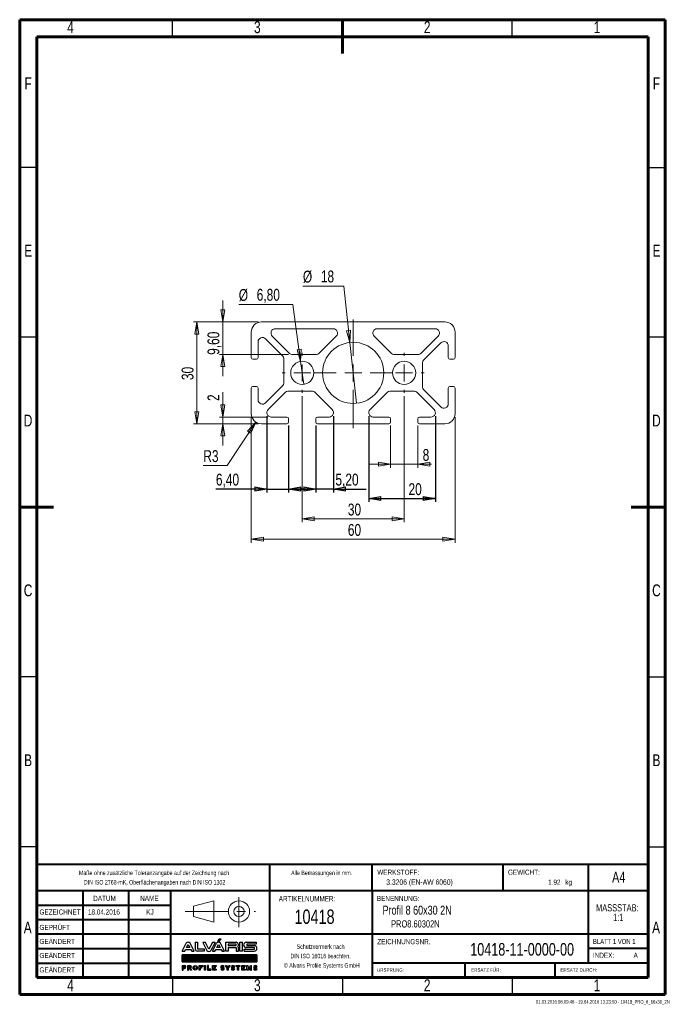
# Model space of a CAD drawing. Header units: millimetres. Extents: x 15 to 206, y 2 to 292.
import ezdxf

# ---------------------------------------------------------------- set-up
doc = ezdxf.new("R2010")
doc.units = ezdxf.units.MM
doc.header["$PDSIZE"] = -1
doc.linetypes.add('CENTERX2', pattern=[20.32, 12.7, -2.54, 2.54, -2.54])
for name, color, linetype in [('FORMAT', 7, 'Continuous'), ('GRAU', 8, 'Continuous'), ('SLD-0', 179, 'Continuous')]:
    doc.layers.add(name, color=color, linetype=linetype)
doc.styles.add('SLDTEXTSTYLE0', font='TXT', dxfattribs={"width": 0.75})
doc.styles.add('SLDTEXTSTYLE1', font='TXT', dxfattribs={"width": 0.692308})
doc.styles.add('SLDTEXTSTYLE2', font='TXT', dxfattribs={"width": 0.7})
doc.dimstyles.new('SLDDIMSTYLE0', dxfattribs={"dimtxt": 3.5, "dimasz": 3.556, "dimexe": 0, "dimexo": 0.0625, "dimgap": 0.875, "dimtad": 1, "dimrnd": 1e-09, "dimzin": 12, "dimdsep": 46, "dimtxsty": 'SLDTEXTSTYLE0', "dimblk1": 'CLOSED', "dimblk2": 'CLOSED', "dimsah": 1, "dimcen": 0.09, "dimadec": 0, "dimazin": 3, "dimtfac": 1, "dimtofl": 0, "dimtmove": 0, "dimatfit": 3, "dimldrblk": 'CLOSED', "dimfxl": 1, "dimfrac": 2, "dimtolj": 1, "dimtzin": 12, "dimarcsym": 0})
doc.dimstyles.new('SLDDIMSTYLE1', dxfattribs={"dimtxt": 3.5, "dimasz": 3.556, "dimexe": 0, "dimexo": 0.0625, "dimgap": 0.875, "dimtad": 1, "dimrnd": 1e-09, "dimzin": 12, "dimdsep": 46, "dimtxsty": 'SLDTEXTSTYLE0', "dimblk1": 'CLOSED', "dimblk2": 'CLOSED', "dimsah": 1, "dimcen": 0.09, "dimadec": 0, "dimazin": 3, "dimtfac": 1, "dimtmove": 0, "dimatfit": 0, "dimldrblk": 'CLOSED', "dimfxl": 1, "dimfrac": 2, "dimtolj": 1, "dimtzin": 12, "dimarcsym": 0})
doc.dimstyles.new('SLDDIMSTYLE2', dxfattribs={"dimtxt": 3.5, "dimasz": 3.556, "dimexe": 0, "dimexo": 0.0625, "dimgap": 0.875, "dimtad": 0, "dimtih": 1, "dimtoh": 1, "dimrnd": 1e-09, "dimzin": 12, "dimdsep": 46, "dimtxsty": 'SLDTEXTSTYLE0', "dimblk1": 'NONE', "dimblk2": 'CLOSED', "dimsah": 1, "dimcen": 0, "dimadec": 0, "dimazin": 3, "dimtfac": 1, "dimtmove": 0, "dimatfit": 3, "dimldrblk": 'NONE', "dimfxl": 1, "dimfrac": 2, "dimtolj": 1, "dimtzin": 12, "dimarcsym": 0})
doc.dimstyles.new('SLDDIMSTYLE3', dxfattribs={"dimtxt": 3.5, "dimasz": 3.556, "dimexe": 0, "dimexo": 0.0625, "dimgap": 0.875, "dimtad": 0, "dimtih": 1, "dimtoh": 1, "dimrnd": 1e-09, "dimzin": 12, "dimdsep": 46, "dimtxsty": 'SLDTEXTSTYLE0', "dimblk1": 'CLOSED', "dimblk2": 'CLOSED', "dimsah": 1, "dimcen": 0, "dimadec": 0, "dimazin": 3, "dimtfac": 1, "dimtofl": 0, "dimtmove": 0, "dimatfit": 3, "dimldrblk": 'CLOSED', "dimfxl": 1, "dimfrac": 2, "dimtolj": 1, "dimtzin": 12, "dimarcsym": 0})

# ---------------------------------------------------------------- blocks, each defined once
blk = doc.blocks.new('Block2')
at = {"color": 7, "linetype": 'Continuous', "lineweight": 0}
for p, q in [((276.07, 30.81), (282.06, 32.4)), ((282.06, 32.4), (282.06, 26.16)), ((276.07, 30.81), (276.07, 27.78)), ((276.07, 27.78), (282.06, 26.16))]:
    blk.add_line(p, q, dxfattribs=at)
at = {"color": 7, "linetype": 'CENTERX2', "lineweight": 0}
for p, q in [((289.49, 33.46), (289.49, 24.67)), ((273.66, 29.29), (294.36, 29.29))]:
    blk.add_line(p, q, dxfattribs=at)
at = {"color": 7, "linetype": 'Continuous', "lineweight": 0}
for radius in [3.12, 1.52]:
    blk.add_circle((289.49, 29.29), radius, dxfattribs=at)
blk.add_attdef('AUTOATTR7', (0, 0), '', height=1, dxfattribs=at)
blk = doc.blocks.new('ALVARIS-LOGO_BL1')
at = {"layer": 'SLD-0', "color": 2, "linetype": 'Continuous'}
for p, q in [((-368.6, 33.5), (-327.7, 110.4)), ((-325.1, 67.6), (-308.8, 98.1)), ((-308.8, 98.1), (-292.6, 67.6)), ((-249, 33.5), (-289.9, 110.4)), ((-239.9, 121.2), (-218.3, 121.2)), ((-239.9, 121.2), (-239.9, 55)), ((-218.3, 121.2), (-218.3, 55)), ((-139.8, 117.8), (-165.3, 117.8)), ((-165.3, 117.8), (-124.3, 40.9)), ((-105.4, 53.2), (-139.8, 117.8)), ((-71, 117.8), (-105.4, 53.2)), ((-45.6, 117.8), (-86.5, 40.9)), ((-71.1, 33.5), (-30.2, 110.4)), ((-45.6, 117.8), (-71, 117.8)), ((-27.6, 67.6), (-11.3, 98.1)), ((-18.5, 130.5), (-6, 152.4)), ((-18.5, 130.5), (-2.9, 130.5)), ((-11.3, 98.1), (4.9, 67.6)), ((-6, 152.4), (14.6, 152.4)), ((-2.9, 130.5), (14.6, 152.4)), ((48.5, 33.5), (7.6, 110.4)), ((59.3, 33.5), (59.3, 121.2)), ((59.3, 121.2), (161.1, 121.2)), ((82.2, 100.8), (82.2, 88)), ((161.1, 100.8), (82.2, 100.8)), ((161.1, 88), (161.1, 100.8)), ((198.5, 33.5), (198.5, 121.2)), ((198.5, 121.2), (224.9, 121.2)), ((224.9, 33.5), (224.9, 121.2)), ((260.8, 121.2), (359.8, 121.2)), ((359.8, 102.2), (267.3, 102.2)), ((267.3, 102.2), (267.3, 88)), ((359.8, 121.2), (359.8, 102.2)), ((-368.6, 33.5), (-343.2, 33.5)), ((-343.2, 33.5), (-335.2, 48.5)), ((-335.2, 48.5), (-282.4, 48.5)), ((-292.6, 67.6), (-325.1, 67.6)), ((-282.4, 48.5), (-274.4, 33.5)), ((-274.4, 33.5), (-249, 33.5)), ((-218.3, 55), (-151.8, 55)), ((-151.8, 33.5), (-218.3, 33.5)), ((-151.8, 55), (-151.8, 33.5)), ((-71.1, 33.5), (-45.7, 33.5)), ((-45.7, 33.5), (-37.7, 48.5)), ((-37.7, 48.5), (15.1, 48.5)), ((4.9, 67.6), (-27.6, 67.6)), ((15.1, 48.5), (23.1, 33.5)), ((23.1, 33.5), (48.5, 33.5)), ((82.2, 33.5), (59.3, 33.5)), ((82.2, 88), (161.1, 88)), ((82.2, 67.6), (82.2, 33.5)), ((82.2, 67.6), (161.1, 67.6)), ((161.1, 67.6), (161.1, 33.5)), ((161.1, 33.5), (184, 33.5)), ((184, 33.5), (184, 67.6)), ((224.9, 33.5), (198.5, 33.5)), ((241.1, 33.5), (241.1, 52.7)), ((241.1, 52.7), (341.3, 52.7)), ((241.1, 33.5), (340, 33.5)), ((341.3, 67.6), (260.8, 67.6)), ((267.3, 88), (340, 88)), ((341.3, 52.7), (341.3, 67.6)), ((-368.6, -1.7), (365.4, -1.7)), ((-368.6, -72.5), (-368.6, -1.7)), ((365.4, -1.7), (-368.6, -1.7)), ((-368.6, -1.7), (-368.6, -72.5)), ((-368.6, -71.5), (-298.8, -1.7)), ((-368.6, -67.5), (-302.8, -1.7)), ((-368.6, -63.6), (-306.7, -1.7)), ((-368.6, -59.6), (-310.7, -1.7)), ((-368.6, -55.7), (-314.6, -1.7)), ((-368.6, -51.7), (-318.6, -1.7)), ((-368.6, -47.8), (-322.5, -1.7)), ((-368.6, -43.8), (-326.5, -1.7)), ((-368.6, -39.9), (-330.5, -1.7)), ((-368.6, -35.9), (-334.4, -1.7)), ((-368.6, -31.9), (-338.4, -1.7)), ((-368.6, -28), (-342.3, -1.7)), ((-368.6, -24), (-346.3, -1.7)), ((-368.6, -20.1), (-350.2, -1.7)), ((-368.6, -16.1), (-354.2, -1.7)), ((-368.6, -12.2), (-358.1, -1.7)), ((-368.6, -8.2), (-362.1, -1.7)), ((-368.6, -4.3), (-366, -1.7)), ((365.4, -72.5), (-368.6, -72.5)), ((-368.6, -72.5), (365.4, -72.5)), ((-365.7, -72.5), (-294.9, -1.7)), ((-361.7, -72.5), (-290.9, -1.7)), ((-357.8, -72.5), (-287, -1.7)), ((-353.8, -72.5), (-283, -1.7)), ((-349.8, -72.5), (-279.1, -1.7)), ((-345.9, -72.5), (-275.1, -1.7)), ((-341.9, -72.5), (-271.2, -1.7)), ((-338, -72.5), (-267.2, -1.7)), ((-334, -72.5), (-263.2, -1.7)), ((-330.1, -72.5), (-259.3, -1.7)), ((-326.1, -72.5), (-255.3, -1.7)), ((-322.2, -72.5), (-251.4, -1.7)), ((-318.2, -72.5), (-247.4, -1.7)), ((-314.3, -72.5), (-243.5, -1.7)), ((-310.3, -72.5), (-239.5, -1.7)), ((-306.4, -72.5), (-235.6, -1.7)), ((-302.4, -72.5), (-231.6, -1.7)), ((-298.5, -72.5), (-227.7, -1.7)), ((-294.5, -72.5), (-223.7, -1.7)), ((-290.5, -72.5), (-219.8, -1.7)), ((-286.6, -72.5), (-215.8, -1.7)), ((-282.6, -72.5), (-211.8, -1.7)), ((-278.7, -72.5), (-207.9, -1.7)), ((-274.7, -72.5), (-203.9, -1.7)), ((-270.8, -72.5), (-200, -1.7)), ((-266.8, -72.5), (-196, -1.7)), ((-262.9, -72.5), (-192.1, -1.7)), ((-258.9, -72.5), (-188.1, -1.7)), ((-255, -72.5), (-184.2, -1.7)), ((-251, -72.5), (-180.2, -1.7)), ((-247.1, -72.5), (-176.3, -1.7)), ((-243.1, -72.5), (-172.3, -1.7)), ((-239.2, -72.5), (-168.4, -1.7)), ((-235.2, -72.5), (-164.4, -1.7)), ((-231.2, -72.5), (-160.5, -1.7)), ((-227.3, -72.5), (-156.5, -1.7)), ((-223.3, -72.5), (-152.5, -1.7)), ((-219.4, -72.5), (-148.6, -1.7)), ((-215.4, -72.5), (-144.6, -1.7)), ((-211.5, -72.5), (-140.7, -1.7)), ((-207.5, -72.5), (-136.7, -1.7)), ((-203.6, -72.5), (-132.8, -1.7)), ((-199.6, -72.5), (-128.8, -1.7)), ((-195.7, -72.5), (-124.9, -1.7)), ((-191.7, -72.5), (-120.9, -1.7)), ((-187.8, -72.5), (-117, -1.7)), ((-183.8, -72.5), (-113, -1.7)), ((-179.8, -72.5), (-109.1, -1.7)), ((-175.9, -72.5), (-105.1, -1.7)), ((-171.9, -72.5), (-101.2, -1.7)), ((-168, -72.5), (-97.2, -1.7)), ((-164, -72.5), (-93.2, -1.7)), ((-160.1, -72.5), (-89.3, -1.7)), ((-156.1, -72.5), (-85.3, -1.7)), ((-152.2, -72.5), (-81.4, -1.7)), ((-148.2, -72.5), (-77.4, -1.7)), ((-144.3, -72.5), (-73.5, -1.7)), ((-140.3, -72.5), (-69.5, -1.7)), ((-136.4, -72.5), (-65.6, -1.7)), ((-132.4, -72.5), (-61.6, -1.7)), ((-128.5, -72.5), (-57.7, -1.7)), ((-124.5, -72.5), (-53.7, -1.7)), ((-120.5, -72.5), (-49.8, -1.7)), ((-116.6, -72.5), (-45.8, -1.7)), ((-112.6, -72.5), (-41.8, -1.7)), ((-108.7, -72.5), (-37.9, -1.7)), ((-104.7, -72.5), (-33.9, -1.7)), ((-100.8, -72.5), (-30, -1.7)), ((-96.8, -72.5), (-26, -1.7)), ((-92.9, -72.5), (-22.1, -1.7)), ((-88.9, -72.5), (-18.1, -1.7)), ((-85, -72.5), (-14.2, -1.7)), ((-81, -72.5), (-10.2, -1.7)), ((-77.1, -72.5), (-6.3, -1.7)), ((-73.1, -72.5), (-2.3, -1.7)), ((-69.2, -72.5), (1.6, -1.7)), ((-65.2, -72.5), (5.6, -1.7)), ((-61.2, -72.5), (9.5, -1.7)), ((-57.3, -72.5), (13.5, -1.7)), ((-53.3, -72.5), (17.5, -1.7)), ((-49.4, -72.5), (21.4, -1.7)), ((-45.4, -72.5), (25.4, -1.7)), ((-41.5, -72.5), (29.3, -1.7)), ((-37.5, -72.5), (33.3, -1.7)), ((-33.6, -72.5), (37.2, -1.7)), ((-29.6, -72.5), (41.2, -1.7)), ((-25.7, -72.5), (45.1, -1.7)), ((-21.7, -72.5), (49.1, -1.7)), ((-17.8, -72.5), (53, -1.7)), ((-13.8, -72.5), (57, -1.7)), ((-9.8, -72.5), (60.9, -1.7)), ((-5.9, -72.5), (64.9, -1.7)), ((-1.9, -72.5), (68.8, -1.7)), ((2, -72.5), (72.8, -1.7)), ((6, -72.5), (76.8, -1.7)), ((9.9, -72.5), (80.7, -1.7)), ((13.9, -72.5), (84.7, -1.7)), ((17.8, -72.5), (88.6, -1.7)), ((21.8, -72.5), (92.6, -1.7)), ((25.7, -72.5), (96.5, -1.7)), ((29.7, -72.5), (100.5, -1.7)), ((33.6, -72.5), (104.4, -1.7)), ((37.6, -72.5), (108.4, -1.7)), ((41.5, -72.5), (112.3, -1.7)), ((45.5, -72.5), (116.3, -1.7)), ((49.5, -72.5), (120.2, -1.7)), ((53.4, -72.5), (124.2, -1.7)), ((57.4, -72.5), (128.1, -1.7)), ((61.3, -72.5), (132.1, -1.7)), ((65.3, -72.5), (136.1, -1.7)), ((69.2, -72.5), (140, -1.7)), ((73.2, -72.5), (144, -1.7)), ((77.1, -72.5), (147.9, -1.7)), ((81.1, -72.5), (151.9, -1.7)), ((85, -72.5), (155.8, -1.7)), ((89, -72.5), (159.8, -1.7)), ((92.9, -72.5), (163.7, -1.7)), ((96.9, -72.5), (167.7, -1.7)), ((100.8, -72.5), (171.6, -1.7)), ((104.8, -72.5), (175.6, -1.7)), ((108.8, -72.5), (179.5, -1.7)), ((112.7, -72.5), (183.5, -1.7)), ((116.7, -72.5), (187.5, -1.7)), ((120.6, -72.5), (191.4, -1.7)), ((124.6, -72.5), (195.4, -1.7)), ((128.5, -72.5), (199.3, -1.7)), ((132.5, -72.5), (203.3, -1.7)), ((136.4, -72.5), (207.2, -1.7)), ((140.4, -72.5), (211.2, -1.7)), ((144.3, -72.5), (215.1, -1.7)), ((148.3, -72.5), (219.1, -1.7)), ((152.2, -72.5), (223, -1.7)), ((156.2, -72.5), (227, -1.7)), ((160.1, -72.5), (230.9, -1.7)), ((164.1, -72.5), (234.9, -1.7)), ((168.1, -72.5), (238.8, -1.7)), ((172, -72.5), (242.8, -1.7)), ((176, -72.5), (246.8, -1.7)), ((179.9, -72.5), (250.7, -1.7)), ((183.9, -72.5), (254.7, -1.7)), ((187.8, -72.5), (258.6, -1.7)), ((191.8, -72.5), (262.6, -1.7)), ((195.7, -72.5), (266.5, -1.7)), ((199.7, -72.5), (270.5, -1.7)), ((203.6, -72.5), (274.4, -1.7)), ((207.6, -72.5), (278.4, -1.7)), ((211.5, -72.5), (282.3, -1.7)), ((215.5, -72.5), (286.3, -1.7)), ((219.5, -72.5), (290.2, -1.7)), ((223.4, -72.5), (294.2, -1.7)), ((227.4, -72.5), (298.1, -1.7)), ((231.3, -72.5), (302.1, -1.7)), ((235.3, -72.5), (306.1, -1.7)), ((239.2, -72.5), (310, -1.7)), ((243.2, -72.5), (314, -1.7)), ((247.1, -72.5), (317.9, -1.7)), ((251.1, -72.5), (321.9, -1.7)), ((255, -72.5), (325.8, -1.7)), ((259, -72.5), (329.8, -1.7)), ((262.9, -72.5), (333.7, -1.7)), ((266.9, -72.5), (337.7, -1.7)), ((270.8, -72.5), (341.6, -1.7)), ((274.8, -72.5), (345.6, -1.7)), ((278.8, -72.5), (349.5, -1.7)), ((282.7, -72.5), (353.5, -1.7)), ((286.7, -72.5), (357.5, -1.7)), ((290.6, -72.5), (361.4, -1.7)), ((294.6, -72.5), (365.4, -1.7)), ((298.5, -72.5), (365.4, -5.6)), ((302.5, -72.5), (365.4, -9.5)), ((306.4, -72.5), (365.4, -13.5)), ((310.4, -72.5), (365.4, -17.4)), ((314.3, -72.5), (365.4, -21.4)), ((318.3, -72.5), (365.4, -25.3)), ((322.2, -72.5), (365.4, -29.3)), ((326.2, -72.5), (365.4, -33.2)), ((330.1, -72.5), (365.4, -37.2)), ((334.1, -72.5), (365.4, -41.1)), ((338.1, -72.5), (365.4, -45.1)), ((342, -72.5), (365.4, -49.1)), ((346, -72.5), (365.4, -53)), ((349.9, -72.5), (365.4, -57)), ((353.9, -72.5), (365.4, -60.9)), ((357.8, -72.5), (365.4, -64.9)), ((361.8, -72.5), (365.4, -68.8)), ((365.4, -1.7), (365.4, -72.5)), ((365.4, -72.5), (365.4, -1.7)), ((-368.6, -108.1), (-368.6, -152.4)), ((-368.6, -108.1), (-345.2, -108.1)), ((-368.6, -152.4), (-359.4, -152.4)), ((-359.4, -127.2), (-359.4, -117.3)), ((-359.4, -117.3), (-346.2, -117.3)), ((-359.4, -127.2), (-346.2, -127.2)), ((-359.4, -152.4), (-359.4, -136.5)), ((-359.4, -136.5), (-345.2, -136.5)), ((-314.5, -108.1), (-314.5, -152.4)), ((-314.5, -108.1), (-291.1, -108.1)), ((-314.5, -152.4), (-305.3, -152.4)), ((-305.3, -127.2), (-305.3, -117.3)), ((-305.3, -117.3), (-292, -117.3)), ((-305.3, -127.2), (-292, -127.2)), ((-305.3, -152.4), (-305.3, -136.5)), ((-305.3, -136.5), (-295.3, -136.5)), ((-295.3, -136.5), (-286.5, -152.4)), ((-275, -152.4), (-286.5, -152.4)), ((-284.6, -134.9), (-275, -152.4)), ((-200.9, -108.1), (-166.2, -108.1)), ((-200.9, -152.4), (-200.9, -108.1)), ((-191.2, -152.4), (-200.9, -152.4)), ((-166.2, -117.3), (-191.2, -117.3)), ((-191.2, -117.3), (-191.2, -124.8)), ((-191.2, -124.8), (-176.7, -124.8)), ((-176.7, -133.5), (-191.2, -133.5)), ((-191.2, -133.5), (-191.2, -152.4)), ((-176.7, -124.8), (-176.7, -133.5)), ((-166.2, -108.1), (-166.2, -117.3)), ((-149.7, -108.1), (-140, -108.1)), ((-149.7, -152.4), (-149.7, -108.1)), ((-140, -152.4), (-149.7, -152.4)), ((-140, -108.1), (-140, -152.4)), ((-119.3, -108.1), (-119.3, -152.4)), ((-109.6, -108.1), (-119.3, -108.1)), ((-119.3, -152.4), (-85.2, -152.4)), ((-109.6, -142.7), (-109.6, -108.1)), ((-85.2, -142.7), (-109.6, -142.7)), ((-85.2, -152.4), (-85.2, -142.7)), ((-68.9, -152.4), (-68.9, -108.1)), ((-68.9, -108.1), (-35, -108.1)), ((-35, -152.4), (-68.9, -152.4)), ((-35, -117.3), (-58.9, -117.3)), ((-58.9, -117.3), (-58.9, -124.8)), ((-58.9, -124.8), (-45.3, -124.8)), ((-45.3, -132.9), (-58.9, -132.9)), ((-58.9, -132.9), (-58.9, -142.7)), ((-58.9, -142.7), (-35, -142.7)), ((-45.3, -124.8), (-45.3, -132.9)), ((-35, -108.1), (-35, -117.3)), ((-35, -142.7), (-35, -152.4)), ((17.6, -139.1), (10.3, -145.2)), ((27, -126.1), (28.9, -126.1)), ((27, -135.3), (28.9, -135.3)), ((38.3, -122.2), (45.7, -116.2)), ((55.9, -108.1), (67.4, -108.1)), ((74.5, -135.1), (55.9, -108.1)), ((67.4, -108.1), (79.2, -127.4)), ((74.5, -152.4), (74.5, -135.1)), ((83.9, -152.4), (74.5, -152.4)), ((79.2, -127.4), (91, -108.1)), ((102.5, -108.1), (83.9, -135.1)), ((83.9, -135.1), (83.9, -152.4)), ((91, -108.1), (102.5, -108.1)), ((120.4, -139.1), (113, -145.2)), ((129.8, -126.1), (131.6, -126.1)), ((129.8, -135.3), (131.6, -135.3)), ((141.1, -122.2), (148.4, -116.2)), ((161.8, -117.3), (161.8, -108.1)), ((161.8, -108.1), (199.3, -108.1)), ((175.8, -117.3), (161.8, -117.3)), ((175.8, -152.4), (175.8, -117.3)), ((185.6, -152.4), (175.8, -152.4)), ((199.3, -117.3), (185.6, -117.3)), ((185.6, -117.3), (185.6, -152.4)), ((199.3, -108.1), (199.3, -117.3)), ((216.2, -152.4), (216.2, -108.1)), ((216.2, -108.1), (250.1, -108.1)), ((250.1, -152.4), (216.2, -152.4)), ((250.1, -117.3), (226.2, -117.3)), ((226.2, -117.3), (226.2, -124.8)), ((226.2, -124.8), (239.8, -124.8)), ((239.8, -132.9), (226.2, -132.9)), ((226.2, -132.9), (226.2, -142.7)), ((226.2, -142.7), (250.1, -142.7)), ((239.8, -124.8), (239.8, -132.9)), ((250.1, -108.1), (250.1, -117.3)), ((250.1, -142.7), (250.1, -152.4)), ((268.4, -152.4), (268.4, -108.1)), ((268.4, -108.1), (278, -108.1)), ((278.4, -152.4), (268.4, -152.4)), ((291.1, -134.4), (278, -108.1)), ((278.4, -127.9), (291.1, -152.4)), ((278.4, -127.9), (278.4, -152.4)), ((291.1, -134.4), (304.2, -108.1)), ((303.8, -127.9), (291.1, -152.4)), ((303.8, -127.9), (303.8, -152.4)), ((303.8, -152.4), (313.8, -152.4)), ((304.2, -108.1), (313.8, -108.1)), ((313.8, -152.4), (313.8, -108.1)), ((340.6, -139.1), (333.2, -145.2)), ((350, -126.1), (351.9, -126.1)), ((350, -135.3), (351.9, -135.3)), ((361.3, -122.2), (368.6, -116.2))]:
    blk.add_line(p, q, dxfattribs=at)
for centre, radius, start, end in [((-308.8, 99.3), 21.9, 30.42764, 149.57236), ((-11.3, 99.3), 21.9, 30.42764, 149.57236), ((156.9, 94.5), 27, 321.76228, 80.96222), ((262.3, 94.4), 26.9, 93.03544, 266.96456), ((-218.3, 55), 21.6, 180, 270), ((-105.4, 52), 21.9, 210.42764, 329.57236), ((161, 61.2), 23.9, 15.46235, 43.90993), ((338.1, 60.7), 27.3, 273.93117, 86.06883), ((-346.2, -122.3), 4.96, 270, 90), ((-345.2, -122.3), 14.2, 270, 90), ((-292, -122.3), 4.96, 270, 90), ((-291.1, -122.3), 14.2, 297.02151, 90), ((28.9, -127.2), 16.5, 226.72744, 270.01421), ((27, -134.2), 16.5, 46.72744, 90.01421), ((131.6, -127.2), 16.5, 226.72744, 270.01421), ((129.8, -134.2), 16.5, 46.72744, 90.01421), ((351.9, -127.2), 16.5, 226.72744, 270.01421), ((350, -134.2), 16.5, 46.72744, 90.01421)]:
    blk.add_arc(centre, radius, start, end, dxfattribs=at)
for centre, major_axis, ratio in [((-239.3, -130.2), (0, 22.2), 0.948396), ((-239.3, -130.1), (0, 13.9), 0.802774)]:
    blk.add_ellipse(centre, major_axis=major_axis, ratio=ratio, dxfattribs=at)
for centre, major_axis, ratio, start_param, end_param in [((27, -122.1), (-16.6, 0), 0.794296, 4.712389, 7.853982), ((28.9, -139.2), (20.9, 0), 0.630369, 3.608164, 4.712389), ((27, -121.9), (-6.28, 0), 0.661774, 4.712389, 7.853982), ((27, -122.1), (-20.9, 0), 0.630369, 3.608164, 4.712389), ((28.9, -139.2), (16.6, 0), 0.794296, 4.712389, 7.853982), ((28.9, -139.5), (6.28, 0), 0.661774, 4.712389, 7.853982), ((129.8, -122.1), (-16.6, 0), 0.794296, 4.712389, 7.853982), ((131.6, -139.2), (20.9, 0), 0.630369, 3.608164, 4.712389), ((129.8, -121.9), (-6.28, 0), 0.661774, 4.712389, 7.853982), ((129.8, -122.1), (-20.9, 0), 0.630369, 3.608164, 4.712389), ((131.6, -139.2), (16.6, 0), 0.794296, 4.712389, 7.853982), ((131.6, -139.5), (6.28, 0), 0.661774, 4.712389, 7.853982), ((350, -122.1), (-16.6, 0), 0.794296, 4.712389, 7.853982), ((351.9, -139.2), (20.9, 0), 0.630369, 3.608164, 4.712389), ((350, -121.9), (-6.28, 0), 0.661774, 4.712389, 7.853982), ((350, -122.1), (-20.9, 0), 0.630369, 3.608164, 4.712389), ((351.9, -139.2), (16.6, 0), 0.794296, 4.712389, 7.853982), ((351.9, -139.5), (6.28, 0), 0.661774, 4.712389, 7.853982)]:
    blk.add_ellipse(centre, major_axis=major_axis, ratio=ratio, start_param=start_param, end_param=end_param, dxfattribs=at)
blk = doc.blocks.new('SW_NOTE_0')
at = {"color": 0, "linetype": 'Continuous', "lineweight": 0, "char_height": 2.117, "attachment_point": 2, "style": 'SLDTEXTSTYLE0'}
for s, insert in [('MASSSTAB:', (6.98, 2.73)), ('1:1', (7.25, -0.09))]:
    blk.add_mtext(s, dxfattribs=dict(at, insert=insert))
blk = doc.blocks.new('SW_NOTE_1')
at = {"color": 0, "linetype": 'Continuous', "lineweight": 0, "char_height": 1.3229, "attachment_point": 2, "style": 'SLDTEXTSTYLE2'}
for s, insert in [('Schutzvermerk nach', (8.16, 1.71)), ('DIN ISO 16016 beachten.', (8.15, -1.06)), ('© Alvaris Profile Systems GmbH', (8.5, -3.82))]:
    blk.add_mtext(s, dxfattribs=dict(at, insert=insert))
blk = doc.blocks.new('SW_NOTE_2')
at = {"color": 0, "linetype": 'Continuous', "lineweight": 0, "char_height": 1.3229, "attachment_point": 2, "style": 'SLDTEXTSTYLE2'}
for s, insert in [('Maße ohne zusätzliche Toleranzangabe auf der Zeichnung nach', (25.55, 1.71)), ('DIN ISO 2768-mK, Oberflächenangaben nach DIN ISO 1302', (25.69, -1.06))]:
    blk.add_mtext(s, dxfattribs=dict(at, insert=insert))
blk = doc.blocks.new('_CLOSED')
at = {"color": 0, "linetype": 'ByBlock', "lineweight": -2}
for p, q in [((-1, 0.166667), (0, 0)), ((-1, 0.166667), (-1, -0.166667)), ((0, 0), (-1, -0.166667)), ((0, 0), (-1, 0))]:
    blk.add_line(p, q, dxfattribs=at)
blk = doc.blocks.new('_D')
at = {"layer": 'GRAU'}
for p, q in [((117.78, 175.32), (117.78, 150.02)), ((137.38, 175.32), (137.38, 150.02)), ((117.78, 151.02), (137.38, 151.02))]:
    blk.add_line(p, q, dxfattribs=at)
at = {"layer": 'GRAU', "xscale": 3.556, "yscale": 3.556, "rotation": 180}
blk.add_blockref('_CLOSED', (117.78, 151.02), dxfattribs=at)
at = {"layer": 'GRAU', "xscale": 3.556, "yscale": 3.556}
blk.add_blockref('_CLOSED', (137.38, 151.02), dxfattribs=at)
at = {"layer": 'GRAU', "insert": (129.47, 155.53), "char_height": 3.5, "attachment_point": 1, "style": 'SLDTEXTSTYLE0'}
blk.add_mtext('20', dxfattribs=at)
blk = doc.blocks.new('_D_1')
at = {"layer": 'GRAU'}
for p, q in [((87.78, 175.28), (87.78, 152.83)), ((94.18, 172.52), (94.18, 152.83)), ((87.78, 153.83), (72.76, 153.83)), ((87.78, 153.83), (94.18, 153.83)), ((94.18, 153.83), (100.53, 153.83))]:
    blk.add_line(p, q, dxfattribs=at)
at = {"layer": 'GRAU', "xscale": 3.556, "yscale": 3.556}
blk.add_blockref('_CLOSED', (87.78, 153.83), dxfattribs=at)
at = {"layer": 'GRAU', "xscale": 3.556, "yscale": 3.556, "rotation": 180}
blk.add_blockref('_CLOSED', (94.18, 153.83), dxfattribs=at)
at = {"layer": 'GRAU', "insert": (72.76, 158.35), "char_height": 3.5, "attachment_point": 1, "style": 'SLDTEXTSTYLE0'}
blk.add_mtext('6,40', dxfattribs=at)
blk = doc.blocks.new('_D_2')
at = {"layer": 'GRAU'}
for p, q in [((107.38, 175.28), (107.38, 152.83)), ((102.18, 172.52), (102.18, 152.83)), ((102.18, 153.83), (95.83, 153.83)), ((107.38, 153.83), (102.18, 153.83)), ((107.38, 153.83), (117, 153.83))]:
    blk.add_line(p, q, dxfattribs=at)
at = {"layer": 'GRAU', "xscale": 3.556, "yscale": 3.556}
blk.add_blockref('_CLOSED', (102.18, 153.83), dxfattribs=at)
at = {"layer": 'GRAU', "xscale": 3.556, "yscale": 3.556, "rotation": 180}
blk.add_blockref('_CLOSED', (107.38, 153.83), dxfattribs=at)
at = {"layer": 'GRAU', "insert": (107.95, 158.35), "char_height": 3.5, "attachment_point": 1, "style": 'SLDTEXTSTYLE0'}
blk.add_mtext('5,20', dxfattribs=at)
blk = doc.blocks.new('_D_3')
at = {"color": 7, "linetype": 'Continuous', "lineweight": 0}
for p, q in [((124.18, 172.52), (124.18, 160.1)), ((132.18, 172.52), (132.18, 160.1)), ((124.18, 161.1), (117.83, 161.1)), ((132.18, 161.1), (124.18, 161.1)), ((132.18, 161.1), (136.23, 161.1))]:
    blk.add_line(p, q, dxfattribs=at)
at = {"color": 7, "linetype": 'Continuous', "lineweight": 0, "xscale": 3.556, "yscale": 3.556}
blk.add_blockref('_CLOSED', (124.18, 161.1, -500), dxfattribs=at)
at = {"color": 7, "linetype": 'Continuous', "lineweight": 0, "xscale": 3.556, "yscale": 3.556, "rotation": 180}
blk.add_blockref('_CLOSED', (132.18, 161.1, -500), dxfattribs=at)
at = {"color": 7, "linetype": 'Continuous', "lineweight": 0, "insert": (133.64, 165.61), "char_height": 3.5, "attachment_point": 1, "style": 'SLDTEXTSTYLE0'}
blk.add_mtext('8', dxfattribs=at)
blk = doc.blocks.new('_D_4')
at = {"color": 7, "linetype": 'Continuous', "lineweight": 0}
for p, q in [((98.18, 181.12), (98.18, 144.02)), ((128.18, 181.12), (128.18, 144.02)), ((128.18, 145.02), (98.18, 145.02))]:
    blk.add_line(p, q, dxfattribs=at)
at = {"color": 7, "linetype": 'Continuous', "lineweight": 0, "xscale": 3.556, "yscale": 3.556, "rotation": 180}
blk.add_blockref('_CLOSED', (98.18, 145.02, -500), dxfattribs=at)
at = {"color": 7, "linetype": 'Continuous', "lineweight": 0, "xscale": 3.556, "yscale": 3.556}
blk.add_blockref('_CLOSED', (128.18, 145.02, -500), dxfattribs=at)
at = {"color": 7, "linetype": 'Continuous', "lineweight": 0, "insert": (111.61, 149.53), "char_height": 3.5, "attachment_point": 1, "style": 'SLDTEXTSTYLE0'}
blk.add_mtext('30', dxfattribs=at)
blk = doc.blocks.new('_D_5')
at = {"color": 7, "linetype": 'Continuous', "lineweight": 0}
for p, q in [((85.18, 203.02), (66.18, 203.02)), ((67.18, 203.02), (67.18, 173.02)), ((85.18, 173.02), (66.18, 173.02))]:
    blk.add_line(p, q, dxfattribs=at)
at = {"color": 7, "linetype": 'Continuous', "lineweight": 0, "xscale": 3.556, "yscale": 3.556}
for p, rotation in [((67.18, 203.02, -500), 90), ((67.18, 173.02, -500), 270)]:
    blk.add_blockref('_CLOSED', p, dxfattribs=dict(at, rotation=rotation))
at = {"color": 7, "linetype": 'Continuous', "lineweight": 0, "insert": (62.67, 185.9), "char_height": 3.5, "attachment_point": 1, "rotation": 90, "style": 'SLDTEXTSTYLE0'}
blk.add_mtext('30', dxfattribs=at)
blk = doc.blocks.new('_D_6')
at = {"color": 7, "linetype": 'Continuous', "lineweight": 0}
for p, q in [((110.41, 213.59), (98.38, 213.59)), ((112.21, 196.97), (110.41, 213.59)), ((114.15, 179.07), (112.21, 196.97))]:
    blk.add_line(p, q, dxfattribs=at)
at = {"color": 7, "linetype": 'Continuous', "lineweight": 0, "xscale": 3.556, "yscale": 3.556, "rotation": 276.1756552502}
blk.add_blockref('_CLOSED', (112.21, 196.97, -500), dxfattribs=at)
at = {"color": 7, "linetype": 'Continuous', "lineweight": 0, "char_height": 3.5, "attachment_point": 1, "style": 'SLDTEXTSTYLE0'}
for s, insert in [('%%c', (98.38, 218.11)), ('18', (103.66, 218.16))]:
    blk.add_mtext(s, dxfattribs=dict(at, insert=insert))
blk = doc.blocks.new('_NONE')
blk = doc.blocks.new('_D_7')
at = {"color": 7, "linetype": 'Continuous', "lineweight": 0}
for p, q in [((83.18, 175.02), (83.18, 138.02)), ((143.18, 175.02), (143.18, 138.02)), ((83.18, 139.02), (143.18, 139.02))]:
    blk.add_line(p, q, dxfattribs=at)
at = {"color": 7, "linetype": 'Continuous', "lineweight": 0, "xscale": 3.556, "yscale": 3.556, "rotation": 180}
blk.add_blockref('_CLOSED', (83.18, 139.02, -500), dxfattribs=at)
at = {"color": 7, "linetype": 'Continuous', "lineweight": 0, "xscale": 3.556, "yscale": 3.556}
blk.add_blockref('_CLOSED', (143.18, 139.02, -500), dxfattribs=at)
at = {"color": 7, "linetype": 'Continuous', "lineweight": 0, "insert": (111.61, 143.53), "char_height": 3.5, "attachment_point": 1, "style": 'SLDTEXTSTYLE0'}
blk.add_mtext('60', dxfattribs=at)
blk = doc.blocks.new('_D_8')
at = {"color": 7, "linetype": 'Continuous', "lineweight": 0}
for p, q in [((95.41, 208.19), (79.5, 208.19)), ((97.72, 191.39), (95.41, 208.19)), ((98.64, 184.65), (97.72, 191.39))]:
    blk.add_line(p, q, dxfattribs=at)
at = {"color": 7, "linetype": 'Continuous', "lineweight": 0, "xscale": 3.556, "yscale": 3.556, "rotation": 277.811378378}
blk.add_blockref('_CLOSED', (97.72, 191.39, -500), dxfattribs=at)
at = {"color": 7, "linetype": 'Continuous', "lineweight": 0, "char_height": 3.5, "attachment_point": 1, "style": 'SLDTEXTSTYLE0'}
for s, insert in [('%%c', (79.5, 212.7)), ('6,80', (84.78, 212.76))]:
    blk.add_mtext(s, dxfattribs=dict(at, insert=insert))
blk = doc.blocks.new('_D_9')
at = {"color": 7, "linetype": 'Continuous', "lineweight": 0}
for p, q in [((74.79, 203.02), (74.79, 209.37)), ((85.18, 203.02), (73.79, 203.02)), ((74.79, 203.02), (74.79, 193.42)), ((94.16, 193.42), (73.79, 193.42)), ((74.79, 193.42), (74.79, 187.07))]:
    blk.add_line(p, q, dxfattribs=at)
at = {"color": 7, "linetype": 'Continuous', "lineweight": 0, "xscale": 3.556, "yscale": 3.556}
for p, rotation in [((74.79, 203.02, -500), 270), ((74.79, 193.42, -500), 90)]:
    blk.add_blockref('_CLOSED', p, dxfattribs=dict(at, rotation=rotation))
at = {"color": 7, "linetype": 'Continuous', "lineweight": 0, "insert": (70.28, 193.32), "char_height": 3.5, "attachment_point": 1, "rotation": 90, "style": 'SLDTEXTSTYLE0'}
blk.add_mtext('9,60', dxfattribs=at)
blk = doc.blocks.new('_D_10')
at = {"color": 7, "linetype": 'Continuous', "lineweight": 0}
for p, q in [((74.79, 175.02), (74.79, 182.33)), ((88.08, 175.02), (73.79, 175.02)), ((74.79, 173.02), (74.79, 175.02)), ((85.18, 173.02), (73.79, 173.02)), ((74.79, 173.02), (74.79, 166.67))]:
    blk.add_line(p, q, dxfattribs=at)
at = {"color": 7, "linetype": 'Continuous', "lineweight": 0, "xscale": 3.556, "yscale": 3.556}
for p, rotation in [((74.79, 175.02, -500), 270), ((74.79, 173.02, -500), 90)]:
    blk.add_blockref('_CLOSED', p, dxfattribs=dict(at, rotation=rotation))
at = {"color": 7, "linetype": 'Continuous', "lineweight": 0, "insert": (70.28, 179.74), "char_height": 3.5, "attachment_point": 1, "rotation": 90, "style": 'SLDTEXTSTYLE0'}
blk.add_mtext('2', dxfattribs=at)
blk = doc.blocks.new('_D_11')
at = {"color": 7, "linetype": 'Continuous', "lineweight": 0}
for p, q in [((84.53, 173.52), (76.07, 160.74)), ((76.07, 160.74), (69.06, 160.74))]:
    blk.add_line(p, q, dxfattribs=at)
at = {"color": 7, "linetype": 'Continuous', "lineweight": 0, "xscale": 3.556, "yscale": 3.556, "rotation": 56.4959289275}
blk.add_blockref('_CLOSED', (84.53, 173.52, -500), dxfattribs=at)
at = {"color": 7, "linetype": 'Continuous', "lineweight": 0, "insert": (69.06, 165.26), "char_height": 3.5, "attachment_point": 1, "style": 'SLDTEXTSTYLE0'}
blk.add_mtext('R3', dxfattribs=at)
blk = doc.blocks.new('SW_CENTERMARKSYMBOL_0')
at = {"color": 0, "linetype": 'Continuous', "lineweight": 0}
for p, q in [((0, 5), (0, 15.68)), ((-5, 0), (-11.5, 0)), ((0, 0), (-2.5, 0)), ((0, 0), (0, 2.5)), ((0, 0), (0, -2.5)), ((0, 0), (2.5, 0)), ((5, 0), (11.5, 0)), ((0, -5), (0, -16.27))]:
    blk.add_line(p, q, dxfattribs=at)
blk = doc.blocks.new('SW_CENTERMARKSYMBOL_1')
at = {"color": 0, "linetype": 'Continuous', "lineweight": 0}
for p, q in [((0, 5), (0, 5.9)), ((-5, 0), (-5.9, 0)), ((0, 0), (-2.5, 0)), ((0, 0), (0, 2.5)), ((0, 0), (0, -2.5)), ((0, 0), (2.5, 0)), ((5, 0), (5.9, 0)), ((0, -5), (0, -5.9))]:
    blk.add_line(p, q, dxfattribs=at)
blk = doc.blocks.new('SW_CENTERMARKSYMBOL_2')
at = {"color": 0, "linetype": 'Continuous', "lineweight": 0}
for p, q in [((0, 5), (0, 5.9)), ((-5, 0), (-5.9, 0)), ((0, 0), (-2.5, 0)), ((0, 0), (0, 2.5)), ((0, 0), (0, -2.5)), ((0, 0), (2.5, 0)), ((5, 0), (5.9, 0)), ((0, -5), (0, -5.9))]:
    blk.add_line(p, q, dxfattribs=at)

msp = doc.modelspace()

# ---------------------------------------------------------------- linework, layer by layer
at = {"color": 7, "linetype": 'Continuous', "lineweight": 60}
for p, q in [((205, 292), (15, 292)), ((15, 292), (15, 5)), ((110, 282), (110, 292)), ((205, 5), (205, 292)), ((20, 287), (200, 287)), ((20, 10), (20, 287)), ((200, 287), (200, 10)), ((15, 148.5), (25, 148.5)), ((195, 148.5), (205, 148.5)), ((20, 10), (200, 10)), ((15, 5), (205, 5))]:
    msp.add_line(p, q, dxfattribs=at)
at = {"color": 7, "linetype": 'Continuous', "lineweight": 30}
for p, q in [((60, 287), (60, 292)), ((160, 287), (160, 292)), ((20, 248.5), (15, 248.5)), ((200, 248.5), (205, 248.5)), ((20, 198.5), (15, 198.5)), ((200, 198.651), (205, 198.651)), ((20, 98.5), (15, 98.5)), ((200, 98.5), (205, 98.5)), ((20, 48.5), (15, 48.5)), ((200, 48.5), (205, 48.5)), ((60, 10), (60, 5)), ((110, 10), (110, 5)), ((160, 10), (160, 5))]:
    msp.add_line(p, q, dxfattribs=at)
at = {"color": 7, "linetype": 'Continuous', "lineweight": 15}
for p, q in [((140.182, 203.021), (86.182, 203.021)), ((83.182, 200.021), (83.182, 192.521)), ((107.284, 201.021), (90.28, 201.021)), ((137.284, 201.021), (120.28, 201.021)), ((143.182, 192.521), (143.182, 200.021)), ((85.182, 192.521), (85.182, 197.124)), ((87.397, 198.041), (92.489, 192.95)), ((89.362, 198.806), (94.454, 193.714)), ((103.11, 193.714), (108.202, 198.806)), ((119.362, 198.806), (124.454, 193.714)), ((133.11, 193.714), (138.202, 198.806)), ((133.875, 191.75), (138.967, 196.841)), ((141.182, 195.924), (141.182, 192.521)), ((83.682, 192.021), (84.682, 192.021)), ((92.782, 192.242), (92.782, 185)), ((95.161, 193.421), (102.403, 193.421)), ((125.161, 193.421), (132.403, 193.421)), ((141.682, 192.021), (142.682, 192.021)), ((133.582, 183.8), (133.582, 191.042)), ((83.182, 183.521), (83.182, 176.021)), ((84.682, 184.021), (83.682, 184.021)), ((85.182, 180.119), (85.182, 183.521)), ((92.489, 184.293), (87.397, 179.202)), ((138.967, 178.002), (133.875, 183.093)), ((141.182, 183.521), (141.182, 178.919)), ((142.682, 184.021), (141.682, 184.021)), ((143.182, 176.021), (143.182, 183.521)), ((88.162, 177.237), (93.254, 182.329)), ((93.961, 182.621), (101.203, 182.621)), ((101.91, 182.329), (107.002, 177.237)), ((118.162, 177.237), (123.254, 182.329)), ((123.961, 182.621), (131.203, 182.621)), ((131.91, 182.329), (137.002, 177.237)), ((93.682, 175.021), (89.08, 175.021)), ((94.182, 173.521), (94.182, 174.521)), ((102.182, 174.521), (102.182, 173.521)), ((106.084, 175.021), (102.682, 175.021)), ((123.682, 175.021), (119.08, 175.021)), ((124.182, 173.521), (124.182, 174.521)), ((132.182, 174.521), (132.182, 173.521)), ((136.084, 175.021), (132.682, 175.021)), ((86.182, 173.021), (93.682, 173.021)), ((102.682, 173.021), (123.682, 173.021)), ((132.682, 173.021), (140.182, 173.021))]:
    msp.add_line(p, q, dxfattribs=at)
at = {"color": 7, "linetype": 'Continuous', "lineweight": 40}
for p, q in [((20, 65.25), (20, 10)), ((200, 43.263), (20, 43.263)), ((20, 43.263), (20, 10)), ((88.645, 35.5), (88.645, 43.263)), ((118.8, 35.5), (118.8, 43.263)), ((157.357, 35.5), (157.357, 43.263)), ((182.443, 35.5), (182.443, 43.263)), ((118.8, 35.5), (20, 35.5)), ((33.596, 35.5), (33.596, 10)), ((46.991, 35.5), (46.991, 10)), ((59.403, 35.5), (59.403, 10)), ((88.645, 10), (88.645, 35.5)), ((118.8, 35.5), (118.8, 10)), ((182.443, 35.5), (118.8, 35.5)), ((182.443, 14.325), (182.443, 35.5)), ((200, 35.5), (182.443, 35.5)), ((59.403, 31.25), (20, 31.25)), ((59.403, 27), (20, 27)), ((200, 22.75), (20, 22.75)), ((59.403, 18.475), (20, 18.475)), ((200, 18.575), (182.443, 18.575)), ((20, 14.25), (59.403, 14.25)), ((200, 14.25), (118.8, 14.25)), ((146.129, 10), (146.129, 14.25)), ((172.682, 10), (172.682, 14.25))]:
    msp.add_line(p, q, dxfattribs=at)
at = {"color": 7, "linetype": 'Continuous', "lineweight": 0}
msp.add_line((118.8, 14.25), (200, 14.25), dxfattribs=at)
at = {"color": 7, "linetype": 'Continuous', "lineweight": 15}
for centre, radius in [((113.182, 188.021), 9), ((98.182, 188.021), 3.4), ((128.182, 188.021), 3.4)]:
    msp.add_circle(centre, radius, dxfattribs=at)
for centre, radius, start, end in [((86.182, 200.021), 3, 90, 180), ((140.182, 200.021), 3, 0, 90), ((90.28, 199.724), 1.298, 90, 225), ((107.284, 199.724), 1.298, 315, 90), ((120.28, 199.724), 1.298, 90, 225), ((137.284, 199.724), 1.298, 315, 90), ((86.48, 197.124), 1.298, 45, 180), ((139.884, 195.924), 1.298, 0, 135), ((83.682, 192.521), 0.5, 180, 270), ((84.682, 192.521), 0.5, 270, 0), ((91.782, 192.242), 1, 0, 45), ((95.161, 194.421), 1, 225, 270), ((102.403, 194.421), 1, 270, 315), ((125.161, 194.421), 1, 225, 270), ((132.403, 194.421), 1, 270, 315), ((134.582, 191.042), 1, 135, 180), ((141.682, 192.521), 0.5, 180, 270), ((142.682, 192.521), 0.5, 270, 0), ((83.682, 183.521), 0.5, 90, 180), ((84.682, 183.521), 0.5, 0, 90), ((91.782, 185), 1, 315, 0), ((134.582, 183.8), 1, 180, 225), ((141.682, 183.521), 0.5, 90, 180), ((142.682, 183.521), 0.5, 360, 90), ((86.48, 180.119), 1.298, 180, 315), ((93.961, 181.621), 1, 90, 135), ((101.203, 181.621), 1, 45, 90), ((123.961, 181.621), 1, 90, 135), ((131.203, 181.621), 1, 45, 90), ((89.08, 176.319), 1.298, 135, 270), ((106.084, 176.319), 1.298, 270, 45), ((119.08, 176.319), 1.298, 135, 270), ((136.084, 176.319), 1.298, 270, 45), ((139.884, 178.919), 1.298, 225, 0), ((86.182, 176.021), 3, 180, 270), ((93.682, 174.521), 0.5, 0, 90), ((102.682, 174.521), 0.5, 90, 180), ((123.682, 174.521), 0.5, 0, 90), ((132.682, 174.521), 0.5, 90, 180), ((140.182, 176.021), 3, 270, 0), ((93.682, 173.521), 0.5, 270, 360), ((102.682, 173.521), 0.5, 180, 270), ((123.682, 173.521), 0.5, 270, 0), ((132.682, 173.521), 0.5, 180, 270)]:
    msp.add_arc(centre, radius, start, end, dxfattribs=at)
at = {"color": 7, "linetype": 'Continuous', "lineweight": 0}
msp.add_point((200, 46.224), dxfattribs=at)

# ---------------------------------------------------------------- block references
for name, p in [('SW_CENTERMARKSYMBOL_0', (113.182, 188.021)), ('SW_CENTERMARKSYMBOL_1', (98.182, 188.021)), ('SW_CENTERMARKSYMBOL_2', (128.182, 188.021)), ('SW_NOTE_2', (29.024, 39.767)), ('SW_NOTE_0', (183.974, 28.867)), ('SW_NOTE_1', (95.436, 18.055))]:
    msp.add_blockref(name, p, dxfattribs=at)
at = {"color": 7, "linetype": 'Continuous'}
msp.add_blockref('Block2', (-209.927, 0.164), dxfattribs=at)
at = {"layer": 'FORMAT', "xscale": 0.03, "yscale": 0.03, "zscale": 0.03}
msp.add_blockref('ALVARIS-LOGO_BL1', (73.869, 16.777), dxfattribs=at)

# ---------------------------------------------------------------- texts
at = {"color": 7, "linetype": 'Continuous', "lineweight": 0}
for s, insert, char_height, attachment_point, style in [('4', (29.965, 291.541), 3.5, 2, 'SLDTEXTSTYLE0'), ('3', (84.965, 291.541), 3.5, 2, 'SLDTEXTSTYLE0'), ('2', (134.965, 291.541), 3.5, 2, 'SLDTEXTSTYLE0'), ('1', (184.965, 291.541), 3.5, 2, 'SLDTEXTSTYLE0'), ('F', (17.464, 274.982), 3.5, 2, 'SLDTEXTSTYLE0'), ('F', (202.464, 274.982), 3.5, 2, 'SLDTEXTSTYLE0'), ('E', (17.506, 225.732), 3.5, 2, 'SLDTEXTSTYLE0'), ('E', (202.506, 225.732), 3.5, 2, 'SLDTEXTSTYLE0'), ('D', (17.46, 175.732), 3.5, 2, 'SLDTEXTSTYLE0'), ('D', (202.46, 175.732), 3.5, 2, 'SLDTEXTSTYLE0'), ('C', (17.464, 125.732), 3.5, 2, 'SLDTEXTSTYLE0'), ('C', (202.464, 125.732), 3.5, 2, 'SLDTEXTSTYLE0'), ('B', (17.473, 75.732), 3.5, 2, 'SLDTEXTSTYLE0'), ('B', (202.473, 75.732), 3.5, 2, 'SLDTEXTSTYLE0'), ('Alle Bemassungen in mm.', (103.894, 41.472), 1.32292, 2, 'SLDTEXTSTYLE2'), ('WERKSTOFF:', (120.274, 41.761), 1.5, 1, 'SLDTEXTSTYLE0'), ('GEWICHT:', (158.753, 41.76), 1.4986, 1, 'SLDTEXTSTYLE0'), ('A4', (191.366, 41.128), 3.175, 2, 'SLDTEXTSTYLE0'), ('3.3206 (EN-AW 6060)', (142.512, 38.887), 1.5875, 3, 'SLDTEXTSTYLE0'), ('1.92', (174.221, 38.823), 1.4986, 3, 'SLDTEXTSTYLE0'), ('kg', (175.627, 38.823), 1.4986, 1, 'SLDTEXTSTYLE0'), ('DATUM', (36.633, 34.066), 1.5, 1, 'SLDTEXTSTYLE0'), ('NAME', (50.463, 34.066), 1.5, 1, 'SLDTEXTSTYLE0'), ('ARTIKELNUMMER:', (99.597, 33.981), 1.5875, 2, 'SLDTEXTSTYLE2'), ('BENENNUNG:', (120.156, 34.025), 1.5, 1, 'SLDTEXTSTYLE0'), ('GEZEICHNET', (20.83, 30.048), 1.5, 1, 'SLDTEXTSTYLE0'), ('18.04.2016', (35.09, 30.048), 1.5, 1, 'SLDTEXTSTYLE0'), ('KJ', (53.368, 30.048), 1.5, 2, 'SLDTEXTSTYLE0'), ('10418', (95.897, 30.031), 4.2333, 1, 'SLDTEXTSTYLE0'), ('Profil 8 60x30 2N', (121.826, 31.162), 2.64583, 1, 'SLDTEXTSTYLE0'), ('A', (17.36, 26.482), 3.5, 2, 'SLDTEXTSTYLE0'), ('PRO8.60302N', (124.36, 26.853), 2.11667, 1, 'SLDTEXTSTYLE0'), ('A', (202.36, 26.482), 3.5, 2, 'SLDTEXTSTYLE0'), ('GEPRÜFT', (20.819, 25.505), 1.5, 1, 'SLDTEXTSTYLE0'), ('GEÄNDERT', (20.822, 21.38), 1.5, 1, 'SLDTEXTSTYLE0'), ('ZEICHNUNGSNR.', (120.279, 21.317), 1.5, 1, 'SLDTEXTSTYLE0'), ('BLATT 1 VON 1', (183.765, 21.367), 1.5, 1, 'SLDTEXTSTYLE1'), ('GEÄNDERT', (20.822, 17.239), 1.5, 1, 'SLDTEXTSTYLE0'), ('10418-11-0000-00', (178.209, 20.154), 3.70417, 3, 'SLDTEXTSTYLE0'), ('INDEX:', (183.765, 17.304), 1.5, 1, 'SLDTEXTSTYLE0'), ('A', (195.727, 17.304), 1.5, 1, 'SLDTEXTSTYLE0'), ('GEÄNDERT', (20.822, 13.004), 1.5, 1, 'SLDTEXTSTYLE0'), ('URSPRUNG:', (120.202, 12.756), 1.0583, 1, 'SLDTEXTSTYLE0'), ('ERSATZ FÜR:', (147.922, 12.756), 1.05833, 1, 'SLDTEXTSTYLE0'), ('ERSATZ DURCH:', (174.204, 12.756), 1.05833, 1, 'SLDTEXTSTYLE0'), ('4', (29.965, 9.482), 3.5, 2, 'SLDTEXTSTYLE0'), ('3', (84.965, 9.482), 3.5, 2, 'SLDTEXTSTYLE0'), ('2', (134.965, 9.482), 3.5, 2, 'SLDTEXTSTYLE0'), ('1', (184.965, 9.482), 3.5, 2, 'SLDTEXTSTYLE0'), ('01.03.2016 08:09:46 - 19.04.2016 13:23:50 - 10418_PRO_8_60x30_2N', (206.4, 3.379), 1.05833, 3, 'SLDTEXTSTYLE2')]:
    msp.add_mtext(s, dxfattribs=dict(at, insert=insert, char_height=char_height, attachment_point=attachment_point, style=style))

# ---------------------------------------------------------------- dimensions: what is measured, and where the dimension line sits
for p1, p2, picture, middle in [((114.15, 179.074), (112.214, 196.969), '_D_6', (103.602, 216.399)), ((98.644, 184.653), (97.72, 191.39), '_D_8', (86.663, 210.997))]:
    dim = msp.add_diameter_dim_2p(p1=p1, p2=p2, dimstyle='SLDDIMSTYLE2', dxfattribs=at)
    dim.commit()
    dim.dimension.update_dxf_attribs({"geometry": picture, "text_midpoint": middle, "dimtype": 163})
for base, p1, p2, dimstyle, picture, middle in [((74.791, 193.421), (86.182, 203.021), (95.161, 193.421), 'SLDDIMSTYLE1', '_D_9', (74.791, 197.847)), ((67.182, 173.021), (86.182, 203.021), (86.182, 173.021), 'SLDDIMSTYLE0', '_D_5', (67.182, 188.483)), ((74.791, 175.021), (86.182, 173.021), (89.08, 175.021), 'SLDDIMSTYLE1', '_D_10', (74.791, 181.036))]:
    dim = msp.add_linear_dim(base=base, p1=p1, p2=p2, angle=90, dimstyle=dimstyle, dxfattribs=at)
    dim.commit()
    dim.dimension.update_dxf_attribs({"geometry": picture, "text_midpoint": middle, "dimtype": 160})
for base, p1, p2, dimstyle, picture, middle in [((98.182, 145.021), (128.182, 182.121), (98.182, 182.121), 'SLDDIMSTYLE0', '_D_4', (114.2, 145.021)), ((143.182, 139.021), (83.182, 176.021), (143.182, 176.021), 'SLDDIMSTYLE0', '_D_7', (114.2, 139.021)), ((124.182, 161.102), (132.182, 173.521), (124.182, 173.521), 'SLDDIMSTYLE1', '_D_3', (134.934, 161.102))]:
    dim = msp.add_linear_dim(base=base, p1=p1, p2=p2, dimstyle=dimstyle, dxfattribs=at)
    dim.commit()
    dim.dimension.update_dxf_attribs({"geometry": picture, "text_midpoint": middle, "dimtype": 160})
dim = msp.add_radius_dim(center=(86.182, 176.021), mpoint=(84.526, 173.52), dimstyle='SLDDIMSTYLE3', dxfattribs=at)
dim.commit()
dim.dimension.update_dxf_attribs({"geometry": '_D_11', "text_midpoint": (71.771, 163.522), "dimtype": 164})
at = {"layer": 'GRAU'}
for base, p1, p2, picture, middle in [((94.182, 153.835), (87.783, 176.28), (94.182, 173.521), '_D_1', (77.289, 153.835)), ((102.182, 153.835), (107.382, 176.28), (102.182, 173.521), '_D_2', (112.472, 153.835))]:
    dim = msp.add_linear_dim(base=base, p1=p1, p2=p2, dimstyle='SLDDIMSTYLE1', dxfattribs=at)
    dim.commit()
    dim.dimension.update_dxf_attribs({"geometry": picture, "text_midpoint": middle, "dimtype": 160})
dim = msp.add_linear_dim(base=(137.382, 151.021), p1=(117.782, 176.319), p2=(137.382, 176.319), text='20', dimstyle='SLDDIMSTYLE0', dxfattribs=at)
dim.commit()
dim.dimension.update_dxf_attribs({"geometry": '_D', "text_midpoint": (132.052, 151.021), "dimtype": 160})

doc.saveas('drawing.dxf')
